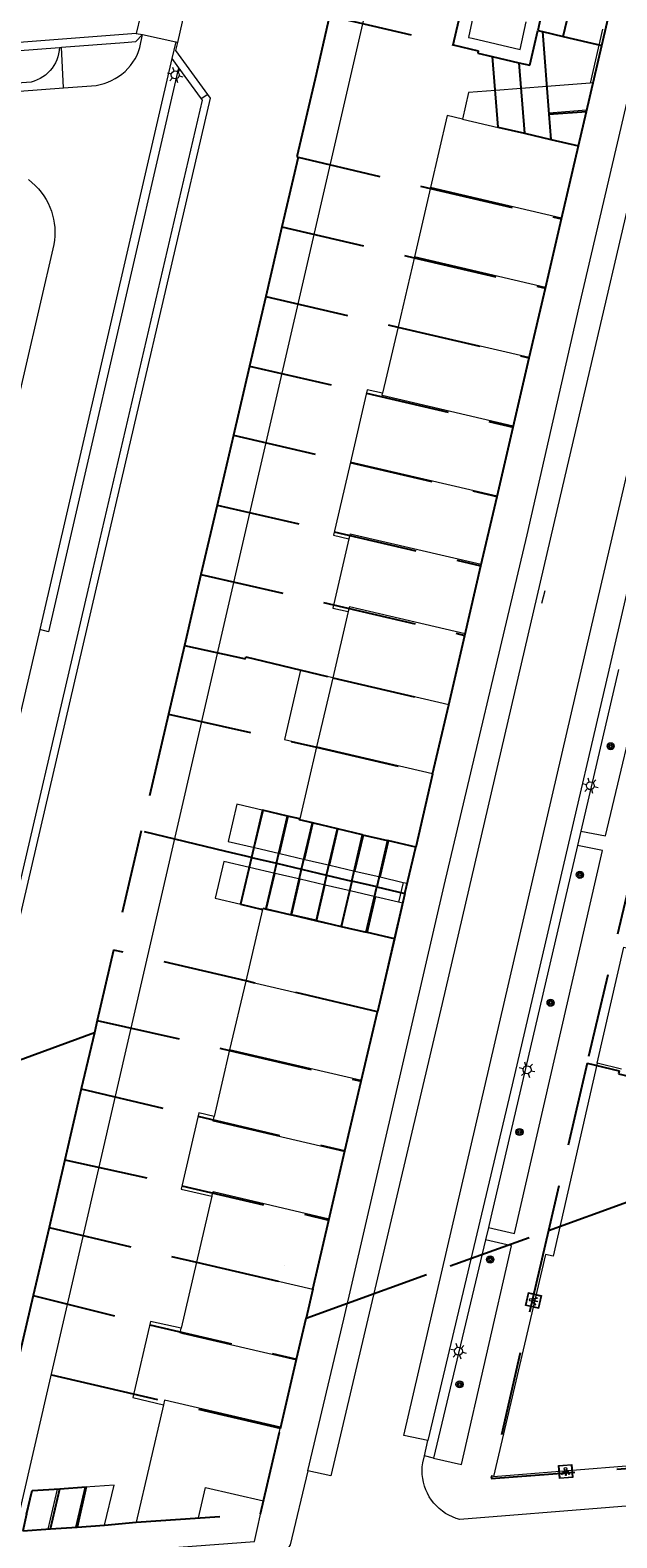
# Model space of a CAD drawing. Header units: metres. Extents: x 89872 to 94585, y 463299 to 469000.
# Tile 140 of 256: x 91197 to 91241, y 465635 to 465749. Entities that reach past the tile are written whole.
import ezdxf
from ezdxf.enums import TextEntityAlignment as Align

# ---------------------------------------------------------------- set-up
doc = ezdxf.new("R2010")
doc.units = ezdxf.units.M
doc.linetypes.add('HIDDEN', pattern=[9.525, 6.35, -3.175])
doc.layers.get('0').update_dxf_attribs({"linetype": 'CONTINUOUS'})
for name, color, linetype, lineweight in [('B-WE-GK-KADEMUUR-G', 251, 'CONTINUOUS', 13), ('B-WE-GR-BEPLANTING_CULTUUR-G', 251, 'CONTINUOUS', 13), ('B-WE-GR-BOOM-S', 251, 'CONTINUOUS', 13), ('B-WE-IE-TERREINAFSCHEIDING-G', 251, 'CONTINUOUS', 13), ('B-WE-KL-ET_LS_OV_LICHTMAST-S', 251, 'CONTINUOUS', 13), ('B-WE-KL-ET_LS_SR_ARMATUUR-G', 251, 'CONTINUOUS', 13), ('B-WE-KW-KUNSTWERK-GV', 251, 'CONTINUOUS', 13), ('B-WE-OB-BESCHOEIING-G', 251, 'CONTINUOUS', 13), ('B-WE-OG-TOPOGRAFIE_BEBOUWING-GV', 251, 'CONTINUOUS', 13), ('B-WE-OG-TOPOGRAFIE_BEBOUWING_LUIFEL-GV', 251, 'CONTINUOUS', 13), ('B-WE-OG-TOPOGRAFIE_HUISNUMMER-T25', 251, 'CONTINUOUS', 13), ('B-WE-OG-TOPOGRAFIE_STRAATNAAM-T18', 251, 'CONTINUOUS', 13), ('B-WE-OG-TOPOGRAFIE_WATER-GV', 251, 'CONTINUOUS', 13), ('B-WE-VH-VERHARDING-GV', 251, 'CONTINUOUS', 13), ('Percelen', 10, 'HIDDEN', 25)]:
    doc.layers.add(name, color=color, linetype=linetype, lineweight=lineweight)
doc.styles.get("Standard").update_dxf_attribs({"font": 'isocp.shx'})

# ---------------------------------------------------------------- blocks, each defined once
blk = doc.blocks.new('Q_LICHTMAST')
for points in [[(-0.26, 0.15), (-0.52, 0.3)], [(0, 0.3), (0, 0.6)], [(0.26, 0.15), (0.52, 0.3)], [(-0.26, -0.15), (-0.52, -0.3)], [(0, -0.3), (0, -0.6)], [(0.26, -0.15), (0.52, -0.3)]]:
    blk.add_lwpolyline(points)
blk.add_circle((0, 0), 0.3)
blk = doc.blocks.new('Q_LICHTPUNT')
for points in [[(-0.5, 0.5), (0.5, 0.5), (0.5, -0.5), (-0.5, -0.5)], [(-0.46, 0.46), (0.46, 0.46), (0.46, -0.46), (-0.46, -0.46)], [(-0.12, 0.08), (-0.08, 0.05), (-0.26, -0.23), (-0.3, -0.2)], [(-0.03, 0.03), (0.02, 0.03), (0.02, -0.3), (-0.03, -0.3)], [(0.08, 0.05), (0.12, 0.08), (0.29, -0.21), (0.25, -0.24)]]:
    blk.add_lwpolyline(points, close=True)
blk.add_circle((0, 0.21), 0.103)
blk = doc.blocks.new('Q_BOOM')
for radius in [0.27, 0.18, 0.09]:
    blk.add_circle((0, 0), radius)

msp = doc.modelspace()

# ---------------------------------------------------------------- linework, layer by layer
at = {"layer": 'B-WE-GK-KADEMUUR-G'}
msp.add_line((91210.75, 465744.22), (91210.53, 465744.51), dxfattribs=at)
msp.add_lwpolyline([(91186.24, 465639.14), (91188.86, 465650.14), (91202.04, 465706.81), (91210.75, 465744.22)], dxfattribs=at)
at = {"layer": 'B-WE-GR-BEPLANTING_CULTUUR-G'}
msp.add_line((91199.3, 465748.07), (91199.28, 465747.83), dxfattribs=at)
for points in [[(91199.28, 465747.83), (91199.24, 465747.59), (91199.18, 465747.36), (91199.1, 465747.13), (91199, 465746.91), (91198.88, 465746.7), (91198.75, 465746.5), (91198.6, 465746.31), (91198.43, 465746.13), (91198.24, 465745.97), (91198.05, 465745.83), (91197.84, 465745.7), (91197.63, 465745.6), (91197.4, 465745.51), (91197.17, 465745.44), (91158.77, 465742.66), (91153.48, 465742.28), (91121.17, 465739.76), (91113.27, 465739.49)], [(91208.32, 465746.52), (91198.49, 465703.79), (91197.82, 465703.97)], [(91210.04, 465744.16), (91210.1, 465744.08), (91201.46, 465706.95)], [(91201.46, 465706.95), (91188.27, 465650.28), (91185.66, 465639.27)]]:
    msp.add_lwpolyline(points, dxfattribs=at)
at = {"layer": 'B-WE-IE-TERREINAFSCHEIDING-G'}
for p, q in [((91240.41, 465749.45), (91239.48, 465745.37)), ((91199.3, 465748.07), (91199.47, 465748.09)), ((91207.82, 465747.22), (91208.32, 465746.52)), ((91208.32, 465746.52), (91210.04, 465744.16)), ((91210.53, 465744.51), (91210.04, 465744.16)), ((91225.32, 465684.82), (91224.97, 465683.32))]:
    msp.add_line(p, q, dxfattribs=at)
msp.add_lwpolyline([(91111.28, 465741.35), (91158.61, 465744.97), (91199.3, 465748.07)], dxfattribs=at)
at = {"layer": 'B-WE-KW-KUNSTWERK-GV'}
for p, q in [((91207.46, 465758.97), (91205.11, 465749.13)), ((91205.11, 465749.13), (91205.59, 465749.04)), ((91205.59, 465749.04), (91208.11, 465748.48)), ((91208.11, 465748.48), (91208.27, 465748.44))]:
    msp.add_line(p, q, dxfattribs=at)
msp.add_lwpolyline([(91208.27, 465748.44), (91208.63, 465750), (91210.55, 465758.29)], dxfattribs=at)
at = {"layer": 'B-WE-OB-BESCHOEIING-G'}
msp.add_lwpolyline([(91223.79, 465756.54), (91213.08, 465710.17), (91196.26, 465637.05)], dxfattribs=at)
at = {"layer": 'B-WE-OG-TOPOGRAFIE_BEBOUWING-GV'}
for p, q in [((91234.25, 465744.96), (91232.31, 465744.8)), ((91232.52, 465742), (91232.31, 465744.8)), ((91236.2, 465745.11), (91234.25, 465744.96)), ((91234.51, 465741.54), (91234.25, 465744.96)), ((91239.48, 465745.37), (91236.2, 465745.11)), ((91236.35, 465743.08), (91236.2, 465745.11)), ((91239.21, 465743.3), (91239.69, 465745.38)), ((91239.69, 465745.38), (91239.48, 465745.37)), ((91239.21, 465743.3), (91236.35, 465743.08)), ((91238.58, 465740.59), (91239.21, 465743.3)), ((91229.82, 465742.63), (91232.52, 465742)), ((91236.5, 465741.07), (91236.35, 465743.08)), ((91232.52, 465742), (91234.51, 465741.54)), ((91234.51, 465741.54), (91236.5, 465741.07)), ((91238.58, 465740.59), (91236.5, 465741.07)), ((91237.32, 465735.13), (91238.58, 465740.59)), ((91227.39, 465737.45), (91226.17, 465732.19)), ((91237.32, 465735.13), (91227.39, 465737.45)), ((91236.1, 465729.88), (91237.32, 465735.13)), ((91226.17, 465732.19), (91224.94, 465726.91)), ((91236.1, 465729.88), (91226.17, 465732.19)), ((91234.87, 465724.6), (91236.1, 465729.88)), ((91224.94, 465726.91), (91223.77, 465721.87)), ((91224.94, 465726.91), (91234.87, 465724.6)), ((91233.66, 465719.37), (91234.87, 465724.6)), ((91232.43, 465714.06), (91233.66, 465719.37)), ((91232.43, 465714.06), (91221.33, 465716.65)), ((91231.23, 465708.89), (91232.43, 465714.06)), ((91230.01, 465703.64), (91231.23, 465708.89)), ((91221.16, 465705.33), (91219.99, 465700.32)), ((91228.77, 465698.27), (91230.01, 465703.64)), ((91228.77, 465698.27), (91219.99, 465700.32)), ((91227.55, 465693.03), (91228.77, 465698.27)), ((91218.77, 465695.08), (91217.49, 465689.62)), ((91227.55, 465693.03), (91218.77, 465695.08)), ((91226.27, 465687.48), (91227.55, 465693.03)), ((91214.08, 465687.45), (91214.74, 465690.26)), ((91216.64, 465689.82), (91214.74, 465690.26)), ((91215.98, 465687.01), (91216.64, 465689.82)), ((91217.49, 465689.62), (91216.64, 465689.82)), ((91217.88, 465686.56), (91218.51, 465689.28)), ((91220.41, 465688.84), (91218.51, 465689.28)), ((91219.78, 465686.12), (91220.41, 465688.84)), ((91222.31, 465688.4), (91220.41, 465688.84)), ((91222.31, 465688.4), (91221.67, 465685.67)), ((91224.21, 465687.95), (91222.31, 465688.4)), ((91214.08, 465687.45), (91215.98, 465687.01)), ((91224.21, 465687.95), (91223.57, 465685.23)), ((91226.27, 465687.48), (91224.21, 465687.95)), ((91225.63, 465684.75), (91226.27, 465687.48)), ((91215.98, 465687.01), (91217.88, 465686.56)), ((91217.88, 465686.56), (91219.78, 465686.12)), ((91219.78, 465686.12), (91221.67, 465685.67)), ((91213.03, 465683.16), (91213.68, 465685.95)), ((91215.63, 465685.5), (91213.68, 465685.95)), ((91214.99, 465682.77), (91215.63, 465685.5)), ((91217.53, 465685.06), (91215.63, 465685.5)), ((91216.89, 465682.33), (91217.53, 465685.06)), ((91219.43, 465684.61), (91217.53, 465685.06)), ((91221.67, 465685.67), (91223.57, 465685.23)), ((91223.57, 465685.23), (91225.32, 465684.82)), ((91218.79, 465681.88), (91219.43, 465684.61)), ((91221.32, 465684.17), (91219.43, 465684.61)), ((91220.69, 465681.44), (91221.32, 465684.17)), ((91223.22, 465683.73), (91221.32, 465684.17)), ((91225.32, 465684.82), (91225.63, 465684.75)), ((91213.03, 465683.16), (91214.68, 465682.77)), ((91214.68, 465682.77), (91213.41, 465677.34)), ((91214.99, 465682.77), (91216.89, 465682.33)), ((91223.22, 465683.73), (91222.59, 465681)), ((91224.97, 465683.32), (91223.22, 465683.73)), ((91224.65, 465680.52), (91225.28, 465683.24)), ((91225.28, 465683.24), (91224.97, 465683.32)), ((91216.89, 465682.33), (91218.79, 465681.88)), ((91218.79, 465681.88), (91220.69, 465681.44)), ((91222.59, 465681), (91220.69, 465681.44)), ((91224.65, 465680.52), (91222.59, 465681)), ((91223.37, 465675.01), (91224.65, 465680.52)), ((91213.41, 465677.34), (91212.19, 465672.12)), ((91223.37, 465675.01), (91213.41, 465677.34)), ((91222.16, 465669.8), (91223.37, 465675.01)), ((91212.19, 465672.12), (91211.02, 465667.09)), ((91222.16, 465669.8), (91212.19, 465672.12)), ((91241.86, 465670.68), (91240.01, 465671.11)), ((91220.9, 465664.41), (91222.16, 465669.8)), ((91219.73, 465659.34), (91220.9, 465664.41)), ((91210.85, 465661.04), (91209.69, 465656.04)), ((91218.48, 465653.99), (91219.73, 465659.34)), ((91209.69, 465656.04), (91208.52, 465651.04)), ((91209.69, 465656.04), (91218.48, 465653.99)), ((91217.24, 465648.63), (91218.48, 465653.99)), ((91216.05, 465643.55), (91217.24, 465648.63)), ((91214.75, 465637.96), (91216.05, 465643.55)), ((91198.45, 465635.81), (91199.16, 465638.86)), ((91201.25, 465639.01), (91199.16, 465638.86)), ((91200.54, 465635.97), (91201.25, 465639.01)), ((91203.45, 465639.16), (91201.25, 465639.01)), ((91198.45, 465635.81), (91200.54, 465635.97))]:
    msp.add_line(p, q, dxfattribs=at)
for points in [[(91234.82, 465750.85), (91230.93, 465751.75), (91230.53, 465750), (91230.27, 465748.82), (91230.55, 465748.76), (91234.17, 465747.92), (91234.63, 465750)], [(91232.31, 465744.8), (91230.28, 465744.64), (91229.82, 465742.63)], [(91229.82, 465742.63), (91228.66, 465742.9), (91227.39, 465737.45)], [(91223.77, 465721.87), (91222.6, 465722.13), (91221.33, 465716.65)], [(91233.66, 465719.37), (91223.73, 465721.69), (91223.77, 465721.87)], [(91221.33, 465716.65), (91220.04, 465711.12), (91221.22, 465710.85)], [(91231.23, 465708.89), (91221.3, 465711.2), (91221.22, 465710.85)], [(91221.22, 465710.85), (91219.99, 465705.6), (91221.16, 465705.33)], [(91230.01, 465703.64), (91221.25, 465705.68), (91221.16, 465705.33)], [(91214.74, 465690.26), (91212.74, 465690.73), (91212.09, 465687.92), (91214.08, 465687.45)], [(91218.51, 465689.28), (91217.47, 465689.53), (91217.49, 465689.62)], [(91213.68, 465685.95), (91211.74, 465686.41), (91211.09, 465683.61), (91213.03, 465683.16)], [(91214.68, 465682.77), (91214.7, 465682.84), (91214.99, 465682.77)], [(91240.01, 465671.11), (91236.68, 465656.49), (91236.1, 465656.62), (91232.15, 465639.81), (91248.49, 465641.13), (91250.06, 465647.73)], [(91211.02, 465667.09), (91209.85, 465667.36), (91208.51, 465661.58), (91210.85, 465661.04)], [(91220.9, 465664.41), (91210.93, 465666.74), (91211.02, 465667.09)], [(91210.85, 465661.04), (91210.93, 465661.39), (91219.73, 465659.34)], [(91208.52, 465651.04), (91206.2, 465651.55), (91204.85, 465645.79), (91207.18, 465645.24)], [(91217.24, 465648.63), (91208.67, 465650.63), (91208.44, 465650.69), (91208.52, 465651.04)], [(91207.18, 465645.24), (91205.11, 465636.36), (91209.82, 465636.67), (91210.37, 465638.98), (91214.75, 465637.96)], [(91216.05, 465643.55), (91207.26, 465645.6), (91207.18, 465645.24)], [(91199.16, 465638.86), (91197.24, 465638.74), (91196.53, 465635.7), (91198.45, 465635.81)], [(91200.54, 465635.97), (91202.73, 465636.12), (91203.45, 465639.16)]]:
    msp.add_lwpolyline(points, dxfattribs=at)
at = {"layer": 'B-WE-OG-TOPOGRAFIE_BEBOUWING_LUIFEL-GV'}
msp.add_line((91219.99, 465700.32), (91218.77, 465695.08), dxfattribs=at)
msp.add_lwpolyline([(91219.99, 465700.32), (91217.55, 465700.89), (91216.33, 465695.65), (91218.77, 465695.08)], dxfattribs=at)
at = {"layer": 'B-WE-OG-TOPOGRAFIE_STRAATNAAM-T18'}
msp.add_line((91235.82, 465705.96), (91236.06, 465706.93), dxfattribs=at)
at = {"layer": 'B-WE-OG-TOPOGRAFIE_WATER-GV'}
msp.add_line((91205.11, 465749.13), (91105.74, 465741.46), dxfattribs=at)
msp.add_lwpolyline([(91210.53, 465744.51), (91208.12, 465747.82), (91208.27, 465748.44)], dxfattribs=at)
at = {"layer": 'B-WE-VH-VERHARDING-GV'}
for p, q in [((91239.69, 465745.38), (91240.62, 465749.41)), ((91199.62, 465745.01), (91199.47, 465748.09)), ((91208.11, 465748.48), (91207.82, 465747.22)), ((91207.82, 465747.22), (91197.82, 465703.97)), ((91241.63, 465700.95), (91238.77, 465688.7)), ((91238.77, 465688.7), (91238.52, 465687.62)), ((91225.28, 465683.24), (91225.63, 465684.75)), ((91231.77, 465658.68), (91231.55, 465657.73)), ((91231.55, 465657.73), (91227.62, 465641.2)), ((91226.93, 465641.37), (91227.19, 465642.53)), ((91227.62, 465641.2), (91226.93, 465641.37))]:
    msp.add_line(p, q, dxfattribs=at)
for points in [[(91307.1, 465974.41), (91300.61, 465949.12), (91292.91, 465917.57), (91292.07, 465914.14), (91291.95, 465913.66), (91268.9, 465819.94), (91256.92, 465770.45), (91246.05, 465723.3), (91240.88, 465700.9), (91233.57, 465669.49), (91227.19, 465642.53)], [(91291.61, 465948.59), (91293.49, 465948.14), (91282.31, 465902.24), (91269.16, 465848.35), (91259.07, 465806.95), (91253.3, 465783.68), (91248.42, 465762.69), (91244.96, 465747.25), (91237.21, 465714.07), (91228.28, 465675.63), (91219.86, 465639.85), (91218.11, 465640.24)], [(91234.71, 465711.14), (91238.65, 465728.42), (91241.83, 465742.01), (91244.7, 465754.37), (91246.31, 465761.59), (91249.94, 465776.98), (91254.26, 465795.08), (91261.29, 465823.86), (91268.29, 465852.55), (91274.18, 465876.83), (91280.3, 465902.31), (91288.2, 465934.28), (91291.61, 465948.59)], [(91227.19, 465642.53), (91225.38, 465642.92), (91239.86, 465705.38), (91255.03, 465770.59), (91267.58, 465822.64)], [(91199.47, 465748.09), (91204.2, 465748.45), (91205.09, 465748.51), (91205.59, 465749.04)], [(91205.3, 465747.76), (91205.4, 465748.05), (91205.59, 465749.04)], [(91199.62, 465745.01), (91202.09, 465745.19), (91202.39, 465745.25), (91202.69, 465745.33), (91202.98, 465745.43), (91203.26, 465745.55), (91203.53, 465745.7), (91203.79, 465745.86), (91204.04, 465746.04), (91204.27, 465746.24), (91204.49, 465746.46), (91204.69, 465746.69), (91204.87, 465746.94), (91205.04, 465747.2), (91205.18, 465747.47), (91205.3, 465747.76)], [(91113.75, 465738.46), (91153.68, 465741.52), (91199.62, 465745.01)], [(91196.97, 465738.05), (91197.23, 465737.84), (91197.48, 465737.6), (91197.71, 465737.35), (91197.92, 465737.09), (91198.12, 465736.82), (91198.29, 465736.55), (91198.45, 465736.26), (91198.58, 465735.97), (91198.7, 465735.67), (91198.79, 465735.37), (91198.87, 465735.05), (91198.92, 465734.74), (91198.96, 465734.42), (91198.97, 465734.1), (91198.96, 465733.78), (91198.93, 465733.46), (91198.88, 465733.14), (91188, 465686.18)], [(91218.11, 465640.24), (91220.84, 465651.72), (91228.43, 465684.59), (91234.71, 465711.14)], [(91197.82, 465703.97), (91188.31, 465663.11), (91182.18, 465636.76), (91181.96, 465635.83)], [(91238.77, 465688.7), (91240.64, 465688.35), (91243.53, 465700.52)], [(91231.77, 465658.68), (91233.75, 465658.22), (91240.4, 465687.24), (91238.52, 465687.62)], [(91238.52, 465687.62), (91231.96, 465659.46), (91231.77, 465658.68)], [(91240.01, 465671.11), (91242.02, 465679.91), (91242.67, 465679.76)], [(91227.62, 465641.2), (91229.73, 465640.71), (91233.53, 465657.28), (91231.55, 465657.73)], [(91252.26, 465638.37), (91229.62, 465636.56), (91229.33, 465636.64), (91229.06, 465636.75), (91228.79, 465636.87), (91228.53, 465637.02), (91228.29, 465637.19), (91228.06, 465637.38), (91227.85, 465637.58), (91227.65, 465637.8), (91227.47, 465638.03), (91227.3, 465638.28), (91227.16, 465638.54), (91227.04, 465638.81), (91226.94, 465639.09), (91226.86, 465639.37), (91226.81, 465639.66), (91226.77, 465639.96), (91226.76, 465640.25), (91226.77, 465640.55), (91226.81, 465640.84), (91226.93, 465641.37)], [(91218.11, 465640.24), (91216.77, 465634.64), (91216.64, 465634.43), (91216.49, 465634.22), (91216.32, 465634.03), (91216.14, 465633.85), (91215.94, 465633.68), (91215.73, 465633.54), (91215.51, 465633.41), (91215.28, 465633.3), (91215.04, 465633.21), (91214.79, 465633.14), (91214.54, 465633.09), (91214.28, 465633.07), (91194.74, 465631.49)], [(91195.88, 465633.53), (91214.06, 465634.9), (91214.75, 465637.96)]]:
    msp.add_lwpolyline(points, dxfattribs=at)
at = {"layer": 'Percelen'}
for p, q in [((91237.43, 465748.9), (91238.17, 465752.02)), ((91240.35, 465748.22), (91241.08, 465751.36)), ((91235.51, 465749.34), (91235.87, 465749.26)), ((91235.87, 465749.26), (91236.36, 465743)), ((91235.87, 465749.26), (91237.43, 465748.9)), ((91237.43, 465748.9), (91240.35, 465748.22)), ((91239.19, 465743.21), (91240.35, 465748.22)), ((91232.07, 465747.38), (91234.09, 465746.91)), ((91234.09, 465746.91), (91234.51, 465741.56)), ((91236.36, 465743), (91239.19, 465743.21)), ((91238.59, 465740.62), (91239.19, 465743.21)), ((91236.36, 465743), (91236.51, 465741.1)), ((91234.51, 465741.56), (91236.51, 465741.1)), ((91236.51, 465741.1), (91238.59, 465740.62)), ((91217.37, 465739.76), (91216.14, 465734.47)), ((91237.3, 465735.08), (91238.59, 465740.62)), ((91216.14, 465734.47), (91214.92, 465729.2)), ((91236.09, 465729.82), (91237.3, 465735.08)), ((91234.87, 465724.56), (91236.09, 465729.82)), ((91214.92, 465729.2), (91213.69, 465723.92)), ((91213.69, 465723.92), (91212.48, 465718.7)), ((91233.65, 465719.3), (91234.87, 465724.56)), ((91232.43, 465714.05), (91233.65, 465719.3)), ((91212.48, 465718.7), (91211.24, 465713.38)), ((91231.21, 465708.79), (91232.43, 465714.05)), ((91211.24, 465713.38), (91210.02, 465708.14)), ((91210.02, 465708.14), (91208.77, 465702.76)), ((91229.99, 465703.53), (91231.21, 465708.79)), ((91228.77, 465698.27), (91229.99, 465703.53)), ((91208.77, 465702.76), (91207.56, 465697.57)), ((91207.56, 465697.57), (91205.5, 465688.71)), ((91227.55, 465693.01), (91228.77, 465698.27)), ((91227.55, 465693.01), (91226.27, 465687.49)), ((91215.74, 465686.26), (91216.57, 465689.84)), ((91205.5, 465688.71), (91203.41, 465679.69)), ((91217.64, 465685.81), (91218.45, 465689.32)), ((91220.35, 465688.88), (91218.45, 465689.32)), ((91219.53, 465685.37), (91220.35, 465688.88)), ((91222.25, 465688.43), (91220.35, 465688.88)), ((91221.43, 465684.92), (91222.25, 465688.43)), ((91222.25, 465688.43), (91224.15, 465687.99)), ((91224.15, 465687.99), (91223.33, 465684.48)), ((91226.27, 465687.49), (91224.15, 465687.99)), ((91225.46, 465683.98), (91226.27, 465687.49)), ((91213.84, 465686.7), (91215.74, 465686.26)), ((91215.74, 465686.26), (91214.94, 465682.81)), ((91215.74, 465686.26), (91217.64, 465685.81)), ((91216.84, 465682.37), (91217.64, 465685.81)), ((91217.64, 465685.81), (91219.53, 465685.37)), ((91219.53, 465685.37), (91218.74, 465681.93)), ((91219.53, 465685.37), (91221.43, 465684.92)), ((91221.43, 465684.92), (91220.63, 465681.48)), ((91223.33, 465684.48), (91221.43, 465684.92)), ((91222.53, 465681.04), (91223.33, 465684.48)), ((91223.33, 465684.48), (91225.46, 465683.98)), ((91225.46, 465683.98), (91224.66, 465680.54)), ((91214.94, 465682.81), (91216.84, 465682.37)), ((91218.74, 465681.93), (91216.84, 465682.37)), ((91218.74, 465681.93), (91220.63, 465681.48)), ((91220.63, 465681.48), (91222.53, 465681.04)), ((91224.66, 465680.54), (91222.53, 465681.04)), ((91224.66, 465680.54), (91223.37, 465675.02)), ((91203.41, 465679.69), (91202.17, 465674.36)), ((91222.15, 465669.76), (91223.37, 465675.02)), ((91202.17, 465674.36), (91201.95, 465673.41)), ((91201.95, 465673.41), (91200.96, 465669.17)), ((91239.24, 465671.11), (91236.32, 465658.45)), ((91200.96, 465669.17), (91199.71, 465663.8)), ((91220.92, 465664.48), (91222.15, 465669.76)), ((91219.7, 465659.24), (91220.92, 465664.48)), ((91199.71, 465663.8), (91198.52, 465658.67)), ((91198.52, 465658.67), (91197.32, 465653.52)), ((91218.48, 465653.99), (91219.7, 465659.24)), ((91197.32, 465653.52), (91196.06, 465648.09)), ((91218.48, 465653.99), (91217.97, 465651.81)), ((91217.25, 465648.71), (91217.97, 465651.81)), ((91216.03, 465643.45), (91217.25, 465648.71)), ((91198.64, 465635.84), (91199.34, 465638.88)), ((91198.64, 465635.84), (91200.64, 465635.98))]:
    msp.add_line(p, q, dxfattribs=at)
for points in [[(91229.11, 465748.27), (91230.2, 465752.92), (91236.06, 465751.57), (91235.82, 465750.51), (91235.78, 465750.52), (91235.51, 465749.34)], [(91219.76, 465750.47), (91218.66, 465745.69), (91217.27, 465739.79), (91217.37, 465739.76)], [(91219.76, 465750.47), (91229.04, 465748.28), (91229.11, 465748.27)], [(91234.09, 465746.91), (91234.92, 465746.72), (91235.51, 465749.34)], [(91229.11, 465748.27), (91231.01, 465747.8), (91230.97, 465747.63), (91232.07, 465747.38)], [(91232.07, 465747.38), (91232.49, 465742.02), (91234.51, 465741.56)], [(91217.37, 465739.76), (91227.38, 465737.39), (91237.3, 465735.08)], [(91216.14, 465734.47), (91226.16, 465732.13), (91236.09, 465729.82)], [(91214.92, 465729.2), (91224.93, 465726.87), (91234.87, 465724.56)], [(91213.69, 465723.92), (91222.54, 465721.88), (91233.65, 465719.3)], [(91212.48, 465718.7), (91221.32, 465716.63), (91232.43, 465714.05)], [(91211.24, 465713.38), (91220.1, 465711.37), (91231.21, 465708.79)], [(91210.02, 465708.14), (91220.05, 465705.85), (91229.99, 465703.53)], [(91208.77, 465702.76), (91213.38, 465701.76), (91213.41, 465701.9), (91219.99, 465700.32), (91228.77, 465698.27)], [(91246.24, 465700.7), (91243.38, 465688.61), (91243.02, 465687.08), (91239.24, 465671.11)], [(91207.56, 465697.57), (91218.76, 465695.06), (91227.55, 465693.01)], [(91216.57, 465689.84), (91214.67, 465690.28), (91213.84, 465686.7)], [(91218.45, 465689.32), (91217.48, 465689.55), (91217.49, 465689.62), (91216.57, 465689.84)], [(91213.84, 465686.7), (91211.91, 465687.15), (91205.5, 465688.71)], [(91213.84, 465686.7), (91213.02, 465683.16), (91214.68, 465682.77), (91214.7, 465682.87), (91214.94, 465682.81)], [(91223.37, 465675.02), (91213.41, 465677.35), (91203.41, 465679.69)], [(91202.17, 465674.36), (91212.18, 465672.09), (91222.15, 465669.76)], [(91201.95, 465673.41), (91193.88, 465670.45), (91180.69, 465665.6)], [(91239.24, 465671.11), (91241.67, 465670.55), (91241.62, 465670.31), (91251.29, 465668.07), (91254.48, 465667.33), (91254.42, 465667.08)], [(91200.96, 465669.17), (91209.79, 465667.1), (91220.92, 465664.48)], [(91236.32, 465658.45), (91252.87, 465664.44), (91253.89, 465664.81)], [(91199.71, 465663.8), (91208.57, 465661.84), (91219.7, 465659.24)], [(91198.52, 465658.67), (91209.68, 465656.04), (91218.48, 465653.99)], [(91217.97, 465651.81), (91221.11, 465652.94), (91228.88, 465655.76), (91236.32, 465658.45)], [(91236.32, 465658.45), (91231.99, 465639.65), (91248.35, 465640.9)], [(91197.32, 465653.52), (91206.14, 465651.31), (91217.25, 465648.71)], [(91216.03, 465643.45), (91204.91, 465646.05), (91196.06, 465648.09)], [(91200.64, 465635.98), (91202.73, 465636.12), (91205.11, 465636.36), (91214.52, 465636.98), (91216.03, 465643.45)], [(91196.82, 465636.95), (91197.24, 465638.74), (91199.34, 465638.88)], [(91199.34, 465638.88), (91201.34, 465639.02), (91200.64, 465635.98)], [(91196.82, 465636.95), (91196.53, 465635.7), (91198.64, 465635.84)]]:
    msp.add_lwpolyline(points, dxfattribs=at)

# ---------------------------------------------------------------- block references
at = {"layer": 'B-WE-GR-BOOM-S'}
for p, rotation in [((91241.03, 465695.13), 76.87602909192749), ((91238.7, 465685.39), 76.87839249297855), ((91236.48, 465675.7), 76.87839249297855), ((91234.13, 465665.91), 76.87839249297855), ((91231.91, 465656.25), 76.64031483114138), ((91229.59, 465646.79), 76.64031483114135)]:
    msp.add_blockref('Q_BOOM', p, dxfattribs=dict(at, rotation=rotation))
at = {"layer": 'B-WE-KL-ET_LS_OV_LICHTMAST-S'}
for p, rotation in [((91208.07, 465745.98), 77.04445952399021), ((91239.49, 465692.14), 76.87602909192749), ((91234.7, 465670.62), 76.87839249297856), ((91229.51, 465649.3), 76.64031483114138)]:
    msp.add_blockref('Q_LICHTMAST', p, dxfattribs=dict(at, rotation=rotation))
at = {"layer": 'B-WE-KL-ET_LS_SR_ARMATUUR-G'}
for p, rotation in [((91235.19, 465653.14), 76.7754326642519), ((91237.62, 465640.19), 4.632168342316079)]:
    msp.add_blockref('Q_LICHTPUNT', p, dxfattribs=dict(at, rotation=rotation))

# ---------------------------------------------------------------- texts
at = {"layer": 'B-WE-OG-TOPOGRAFIE_HUISNUMMER-T25'}
for s, rotation, p in [('62', -13.1, (91235.21, 465737.12)), ('64', -13.1, (91233.97, 465731.78)), ('66', -13.1, (91232.77, 465726.61)), ('68', -13.1, (91231.59, 465721.49)), ('70', -13.1, (91230.23, 465715.63)), ('72', -13.1, (91229.13, 465710.91)), ('74', -13.1, (91227.9, 465705.58)), ('76', -13.1, (91226.71, 465700.48)), ('78', -13.1, (91225.48, 465695.14)), ('80', -13.1, (91224.2, 465689.62)), ('82', -13.1, (91221.27, 465677.01)), ('84', -13.1, (91220.09, 465671.96)), ('86', -13.1, (91218.76, 465666.22)), ('88', -13.1, (91217.57, 465661.13)), ('90', -13.1, (91216.34, 465655.82)), ('92', -13.1, (91215.12, 465650.56)), ('581-627', -13.2, (91236.33, 465646.66)), ('94', -13.1, (91213.9, 465645.31)), ('96', -13.1, (91212.74, 465640.33))]:
    msp.add_text(s, height=0.0025, rotation=rotation, dxfattribs=at).set_placement(p, align=Align.MIDDLE)
at = {"layer": 'B-WE-OG-TOPOGRAFIE_STRAATNAAM-T18'}
msp.add_text('Sterreschans', height=0.005, rotation=75.9916, dxfattribs=at).set_placement((91235.82, 465705.96), align=Align.MIDDLE)

doc.saveas('drawing.dxf')
